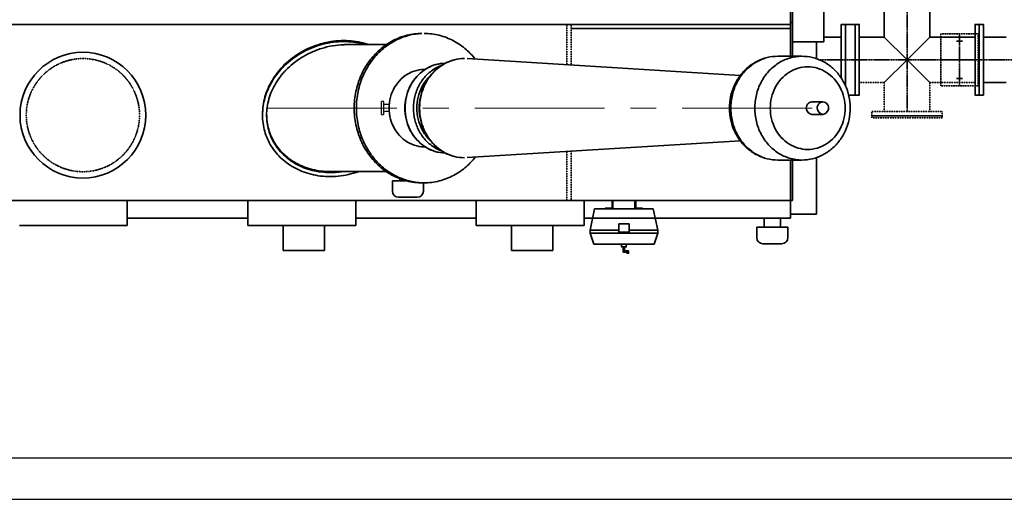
# Model space of a CAD drawing. Header units: inches. Extents: x -341304 to 31571016, y -692717 to 2132253.
# Tile 120 of 256: x 457621 to 462364, y -294352 to -292040. Entities that reach past the tile are written whole.
import ezdxf

# ---------------------------------------------------------------- set-up
doc = ezdxf.new("R2010")
doc.units = ezdxf.units.IN
doc.header["$MEASUREMENT"] = 0
for name, pattern in [('ACISOWELD', [3, 2, -1]), ('CENTER', [2, 1.25, -0.25, 0.25, -0.25]), ('DASHED', [0.75, 0.5, -0.25]), ('HIDDEN', [0.375, 0.25, -0.125])]:
    doc.linetypes.add(name, pattern=pattern)

# ---------------------------------------------------------------- blocks, each defined once
blk = doc.blocks.new('tyyyy')
at = {"color": 230, "linetype": 'CENTER', "lineweight": 35}
for p, q in [((-1264815, 585232.4), (-1264815, 586719.2)), ((-1264562, 585607.4), (-1264562, 585357.4)), ((-1265237.6, 585482.4), (-1263865.9, 585482.4)), ((-1264472, 585482.4), (-1264652, 585482.4))]:
    blk.add_line(p, q, dxfattribs=at)
at = {"color": 230, "linetype": 'Continuous', "lineweight": 35}
for p, q in [((-1265376, 585499.8), (-1265376, 586374.9)), ((-1265366, 586368.3), (-1265366, 585499.8)), ((-1265216, 585568.2), (-1265216, 586068.2)), ((-1265376, 585652.2), (-1273386, 585652.2)), ((-1265376, 585632.7), (-1266433.7, 585632.7)), ((-1265376, 585662.2), (-1265366, 585662.2)), ((-1267319.8, 585555.2), (-1267518.3, 585555.2)), ((-1265366, 585568.2), (-1265216, 585568.2)), ((-1265251, 585568.2), (-1265251, 585487.5)), ((-1265437.3, 585499.4), (-1265321.7, 585500.1)), ((-1266934.5, 585487.8), (-1265618.3, 585406.7)), ((-1267141.2, 585435.5), (-1267135.5, 585435.5)), ((-1265273.2, 585279.2), (-1265220.4, 585279.2)), ((-1267919.8, 585219.6), (-1267918.2, 585251.3)), ((-1267919.8, 585215.1), (-1267918.2, 585246.8)), ((-1267918.2, 585246.8), (-1267918.2, 585251.3)), ((-1267899.8, 585215.1), (-1267898.3, 585244.8)), ((-1265273.2, 585219.2), (-1265220.4, 585219.2)), ((-1267141.2, 585063), (-1267135.5, 585063)), ((-1266934.5, 585010.7), (-1265618.5, 585091.8)), ((-1265437.4, 584999.2), (-1265321.8, 584999.2)), ((-1265376, 584718.7), (-1265376, 584999.2)), ((-1265366, 584999.2), (-1265366, 584804.2)), ((-1265251, 585011), (-1265251, 584738.2)), ((-1267319.8, 584943.2), (-1267593.4, 584943.2)), ((-1265376, 584804.2), (-1269306.8, 584804.2)), ((-1268571, 584683.7), (-1268571, 584804.2)), ((-1267991, 584683.7), (-1267991, 584804.2)), ((-1267471, 584683.7), (-1267471, 584804.2)), ((-1266891, 584683.7), (-1266891, 584804.2)), ((-1266371, 584683.7), (-1266371, 584804.2)), ((-1265376, 584738.2), (-1265251, 584738.2)), ((-1268571, 584683.7), (-1269091, 584683.7)), ((-1267991, 584718.7), (-1268571, 584718.7)), ((-1267471, 584683.7), (-1267991, 584683.7)), ((-1267821, 584683.7), (-1267821, 584563.7)), ((-1267621, 584683.7), (-1267621, 584563.7)), ((-1266891, 584718.7), (-1267471, 584718.7)), ((-1266371, 584683.7), (-1266891, 584683.7)), ((-1266721, 584683.7), (-1266721, 584563.7)), ((-1266521, 584683.7), (-1266521, 584563.7)), ((-1265376, 584718.7), (-1266371, 584718.7)), ((-1267621, 584563.7), (-1267821, 584563.7)), ((-1266521, 584563.7), (-1266721, 584563.7))]:
    blk.add_line(p, q, dxfattribs=at)
at = {"color": 230, "lineweight": 35}
for p, q in [((-1264924.6, 585592), (-1264924.6, 586095.9)), ((-1264705.5, 585592), (-1264705.5, 586095.9)), ((-1265132, 585592), (-1265216, 585592)), ((-1265045, 585592), (-1264924.6, 585592)), ((-1264924.6, 585592), (-1264815, 585482.4)), ((-1264705.5, 585592), (-1264815, 585482.4)), ((-1264487, 585592), (-1264705.5, 585592)), ((-1264562, 585587.4), (-1264562, 585557.4)), ((-1264447, 585592), (-1264337, 585592)), ((-1264577, 585572.4), (-1264547, 585572.4)), ((-1264815, 585482.4), (-1264924.6, 585372.9)), ((-1264815, 585482.4), (-1264705.5, 585372.9)), ((-1264562, 585407.4), (-1264562, 585377.4)), ((-1264577, 585392.4), (-1264547, 585392.4)), ((-1264447, 585372.9), (-1264337, 585372.9)), ((-1267229.1, 584899.5), (-1267294.4, 584899.5)), ((-1267294.4, 584849.8), (-1267294.4, 584899.5)), ((-1267258.6, 584899.5), (-1267258.6, 584909.1)), ((-1267144.4, 584849.8), (-1267144.4, 584889.3)), ((-1267174.4, 584819.8), (-1267264.4, 584819.8)), ((-1266235.9, 584767.1), (-1266235.9, 584804.2)), ((-1266232, 584763.3), (-1266232, 584804.2)), ((-1266125.5, 584763.3), (-1266125.5, 584804.2)), ((-1266121.7, 584767.1), (-1266121.7, 584804.2)), ((-1265376, 584804.2), (-1265366, 584804.2)), ((-1266320.3, 584763.3), (-1266341.8, 584660.7)), ((-1266320.3, 584763.3), (-1266037.2, 584763.3)), ((-1266268.6, 584763.3), (-1266268.6, 584767.1)), ((-1266268.6, 584767.1), (-1266235.9, 584767.1)), ((-1266089, 584767.1), (-1266121.7, 584767.1)), ((-1266089, 584763.3), (-1266089, 584767.1)), ((-1266037.2, 584763.3), (-1266015.7, 584660.7)), ((-1265503.1, 584675), (-1265503.1, 584718.7)), ((-1265503.1, 584718.7), (-1265424.8, 584718.7)), ((-1265424.8, 584675), (-1265424.8, 584718.7)), ((-1266341.8, 584660.7), (-1266203.4, 584660.7)), ((-1266341.8, 584660.7), (-1266341.8, 584647.1)), ((-1266341.8, 584647.1), (-1266015.7, 584647.1)), ((-1266341.8, 584647.1), (-1266324.3, 584593.8)), ((-1266154.2, 584660.7), (-1266015.7, 584660.7)), ((-1266015.7, 584647.1), (-1266033.3, 584593.8)), ((-1266015.7, 584660.7), (-1266015.7, 584647.1)), ((-1265389, 584675), (-1265538.9, 584675)), ((-1265538.9, 584625.3), (-1265538.9, 584675)), ((-1265389, 584625.3), (-1265389, 584675)), ((-1266324.3, 584593.8), (-1266033.3, 584593.8)), ((-1265419, 584595.3), (-1265508.9, 584595.3))]:
    blk.add_line(p, q, dxfattribs=at)
at = {"color": 230, "linetype": 'HIDDEN', "lineweight": 35, "ltscale": 0.5}
for p, q in [((-1266453.2, 585652.2), (-1266453.2, 585458.1)), ((-1266433.7, 585652.2), (-1266433.7, 585456.9)), ((-1264924.6, 585372.9), (-1265045, 585372.9)), ((-1264924.6, 585232.4), (-1264924.6, 585372.9)), ((-1264705.5, 585372.9), (-1264487, 585372.9)), ((-1264705.5, 585372.9), (-1264705.5, 585232.4)), ((-1266453.2, 585040.3), (-1266453.2, 584804.2)), ((-1266433.7, 585041.5), (-1266433.7, 584804.2))]:
    blk.add_line(p, q, dxfattribs=at)
at = {"color": 230, "linetype": 'ACISOWELD', "lineweight": 30}
for p, q in [((-1267313.6, 585266.7), (-1267335.5, 585266.8)), ((-1267313.6, 585232.3), (-1267335.5, 585232.2))]:
    blk.add_line(p, q, dxfattribs=at)
at = {"color": 230, "linetype": 'CENTER', "lineweight": 13, "ltscale": 500}
blk.add_line((-1267897.7, 585249.5), (-1265220.4, 585249.5), dxfattribs=at)
at = {"color": 230, "ltscale": 100}
for p, q in [((-1274702.3, 583563.7), (-1263886.6, 583563.7)), ((-1274902.3, 583363.7), (-1264086.6, 583363.7))]:
    blk.add_line(p, q, dxfattribs=at)
at = {"color": 230, "lineweight": 35}
for points in [[(-1265132, 585394.5), (-1265132, 585652.4), (-1265112, 585652.4), (-1265112, 585358.4)], [(-1265112, 585358.4), (-1265112, 585652.4), (-1265065, 585652.4), (-1265065, 585312.4), (-1265096.2, 585312.4)], [(-1266175.5, 584554.6), (-1266182.1, 584554.6), (-1266182.1, 584580), (-1266175.5, 584580), (-1266175.5, 584561.2)], [(-1266175.5, 584561.2), (-1266156.7, 584561.2), (-1266156.7, 584554.6), (-1266182.1, 584554.6), (-1266182.1, 584561.2)]]:
    blk.add_lwpolyline(points, dxfattribs=at)
for points in [[(-1265065, 585652.4), (-1265045, 585652.4), (-1265045, 585312.4), (-1265065, 585312.4)], [(-1264467, 585652.4), (-1264487, 585652.4), (-1264487, 585312.4), (-1264467, 585312.4)], [(-1264467, 585652.4), (-1264447, 585652.4), (-1264447, 585312.4), (-1264467, 585312.4)], [(-1266203.4, 584691), (-1266154.2, 584691), (-1266154.2, 584651.2), (-1266203.4, 584651.2)], [(-1266190.4, 584593.8), (-1266167.2, 584593.8), (-1266167.2, 584580), (-1266190.4, 584580)], [(-1266163.2, 584554.6), (-1266156.7, 584554.6), (-1266156.7, 584550), (-1266163.2, 584550)]]:
    blk.add_lwpolyline(points, close=True, dxfattribs=at)
at = {"color": 230, "linetype": 'DASHED', "lineweight": 35}
blk.add_lwpolyline([(-1264472, 585607.4), (-1264652, 585607.4), (-1264652, 585357.4), (-1264472, 585357.4)], close=True, dxfattribs=at)
at = {"color": 230, "linetype": 'ACISOWELD', "lineweight": 30, "flags": 128}
blk.add_lwpolyline([(-1267335.5, 585281.2), (-1267348.7, 585281.2), (-1267348.7, 585217.8), (-1267335.5, 585217.8)], close=True, dxfattribs=at)
at = {"color": 230, "linetype": 'HIDDEN', "lineweight": 35, "ltscale": 0.5}
for points in [[(-1264985, 585232.4), (-1264985, 585212.4), (-1264645, 585212.4), (-1264645, 585232.4)], [(-1264985, 585212.4), (-1264985, 585202.4), (-1264645, 585202.4), (-1264645, 585212.4)]]:
    blk.add_lwpolyline(points, close=True, dxfattribs=at)
at = {"color": 230, "lineweight": 35}
blk.add_circle((-1268785, 585215.4), 303, dxfattribs=at)
at = {"color": 230, "linetype": 'HIDDEN', "lineweight": 35, "ltscale": 0.5}
blk.add_circle((-1268785, 585215.4), 272.7, dxfattribs=at)
at = {"color": 230, "lineweight": 35}
for centre, start, end in [((-1267264.4, 584849.8), 180, 270), ((-1267174.4, 584849.8), 270, 0), ((-1265508.9, 584625.3), 180, 270), ((-1265419, 584625.3), 270, 0)]:
    blk.add_arc(centre, 30, start, end, dxfattribs=at)
at = {"color": 230, "linetype": 'Continuous', "lineweight": 35}
for points, start_tangent, end_tangent in [([(-1267151.7, 585609.2), (-1267224.3, 585600.2), (-1267293.3, 585573.6), (-1267355.2, 585530.7), (-1267406.8, 585473.7), (-1267445.7, 585405.4), (-1267469.8, 585329.3), (-1267478, 585249.2), (-1267469.8, 585169.1), (-1267445.7, 585093), (-1267406.8, 585024.8), (-1267355.2, 584967.8), (-1267293.3, 584924.9), (-1267224.3, 584898.3), (-1267151.7, 584889.2)], (-1, 0), (1, 0)), ([(-1267151.6, 585609), (-1267213.8, 585600.2), (-1267282.7, 585573.6), (-1267344.6, 585530.7), (-1267396.3, 585473.7), (-1267435.1, 585405.4), (-1267459.3, 585329.3), (-1267467.4, 585249.2), (-1267459.3, 585169.1), (-1267435.1, 585093), (-1267396.3, 585024.8), (-1267344.6, 584967.8), (-1267282.7, 584924.9), (-1267213.8, 584898.3), (-1267151.6, 584889.4)], (-0.999366, -0.03561), (0.999366, -0.03561)), ([(-1267141.2, 585609.2), (-1267068.6, 585600.2), (-1266999.6, 585573.6), (-1266937.8, 585530.7), (-1266895.7, 585486.3)], (1, 0), (0.621519, -0.783399)), ([(-1267918.2, 585251.3), (-1267910.8, 585292.6), (-1267897.6, 585333.9), (-1267878.2, 585374.5), (-1267853, 585413.5), (-1267821.9, 585450.1), (-1267785.5, 585483.4), (-1267744.4, 585512.5), (-1267699.6, 585536.6), (-1267652.1, 585555.1), (-1267603, 585567.6), (-1267553.6, 585573.9), (-1267504.9, 585574.1), (-1267458.1, 585568.4), (-1267413.8, 585557.2), (-1267410.3, 585556.1)], (0.106618, 0.9943), (0.948738, -0.316064)), ([(-1267917.7, 585251.1), (-1267910.8, 585288.1), (-1267897.6, 585329.4), (-1267878.2, 585370), (-1267853, 585409), (-1267821.9, 585445.6), (-1267785.5, 585478.9), (-1267744.4, 585508), (-1267699.6, 585532.2), (-1267652.1, 585550.6), (-1267603, 585563.1), (-1267553.6, 585569.4), (-1267504.9, 585569.6), (-1267458.1, 585563.9), (-1267425.3, 585556.2)], (0.121113, 0.992639), (0.961896, -0.273415)), ([(-1267688.4, 585515.8), (-1267636.3, 585536.6), (-1267582.3, 585549.8), (-1267528.1, 585555.1), (-1267518.2, 585555.2)], (0.899862, 0.436175), (1, -0.000145)), ([(-1267746.5, 585483.3), (-1267733.7, 585491.6), (-1267733.2, 585491.9)], (0.828708, 0.559681), (0.850736, 0.525593)), ([(-1267733.2, 585491.9), (-1267718.3, 585500.7)], (0.850736, 0.525593), (0.873093, 0.487553)), ([(-1267718.3, 585500.7), (-1267688.4, 585515.8)], (0.873093, 0.487553), (0.911171, 0.412029)), ([(-1265437.4, 585499.2), (-1265488.8, 585493.1), (-1265537.9, 585474.8), (-1265582.4, 585445.1), (-1265619.6, 585405.4), (-1265647.6, 585357.5), (-1265664.9, 585304), (-1265670.5, 585247.7), (-1265664.3, 585191.7), (-1265646.6, 585138.8), (-1265618.5, 585091.6), (-1265581.5, 585052.6), (-1265537.4, 585023.4), (-1265488.7, 585005.3), (-1265437.4, 584999.2)], (-1, 0), (1, 0)), ([(-1265499.9, 585489.5), (-1265550.7, 585465.7), (-1265597.6, 585426), (-1265633.6, 585374.2), (-1265656.3, 585313.9), (-1265664, 585249.2), (-1265656.3, 585184.5), (-1265633.6, 585124.2), (-1265597.6, 585072.5), (-1265550.7, 585032.7), (-1265499.9, 585008.9)], (-0.953428, -0.30162), (0.953472, -0.301482)), ([(-1265321.8, 585499.2), (-1265380.4, 585490.7), (-1265435.1, 585465.7), (-1265482, 585426), (-1265518, 585374.2), (-1265540.6, 585313.9), (-1265548.3, 585249.2), (-1265540.6, 585184.5), (-1265518, 585124.2), (-1265482, 585072.5), (-1265435.1, 585032.7), (-1265380.4, 585007.8), (-1265321.8, 584999.2)], (-1, 0), (1, 0)), ([(-1265321.8, 584999.2), (-1265270.4, 585005.4), (-1265221.2, 585023.6), (-1265176.8, 585053.4), (-1265139.6, 585093.1), (-1265111.6, 585141), (-1265094.3, 585194.5), (-1265088.6, 585250.7), (-1265094.9, 585306.8), (-1265112.6, 585359.7), (-1265140.7, 585406.8), (-1265177.7, 585445.9), (-1265221.7, 585475.1), (-1265270.5, 585493.1), (-1265321.8, 585499.2)], (1, 0), (-1, 0)), ([(-1267809.8, 585429.7), (-1267807.3, 585432.3), (-1267772.7, 585463.9), (-1267746.5, 585483.3)], (0.686581, 0.727053), (0.828708, 0.559681)), ([(-1267057, 585455), (-1267094.9, 585436.5), (-1267135.5, 585402.1), (-1267166.6, 585357.3), (-1267186.2, 585305.2), (-1267192.9, 585249.2), (-1267186.2, 585193.3), (-1267166.6, 585141.1), (-1267135.5, 585096.3), (-1267094.9, 585062), (-1267057, 585043.4)], (-0.942265, -0.334869), (0.942248, -0.334916)), ([(-1266946.7, 585488.2), (-1266995.1, 585482.2), (-1267041.1, 585464.6), (-1267082.5, 585436.2), (-1267117.1, 585398.3), (-1267143.1, 585352.9), (-1267159.2, 585302.3), (-1267164.7, 585249), (-1267159.1, 585195.7), (-1267142.9, 585145.2), (-1267116.9, 585099.9), (-1267082.3, 585062.2), (-1267041, 585033.8), (-1266995.1, 585016.2), (-1266946.7, 585010.3)], (-1, 0), (1, 0)), ([(-1266999.8, 585480.8), (-1267002.6, 585480), (-1267054.8, 585456.2), (-1267099.7, 585418.2), (-1267134.1, 585368.7), (-1267155.7, 585311.1), (-1267163.1, 585249.2), (-1267155.7, 585187.4), (-1267134.1, 585129.8), (-1267099.7, 585080.3), (-1267054.8, 585042.3), (-1267002.6, 585018.4), (-1266999.8, 585017.7)], (-0.963059, -0.26929), (0.963068, -0.269259)), ([(-1267040, 585465.4), (-1267087.9, 585458.1), (-1267135.1, 585436.5)], (-0.999865, -0.01641), (-0.843383, -0.537312)), ([(-1267039.9, 585465.4), (-1267084.1, 585459.2), (-1267128.5, 585440.8)], (-0.999881, -0.015443), (-0.866535, -0.499116)), ([(-1265293.4, 585448.4), (-1265340.1, 585441.6), (-1265383.6, 585421.7), (-1265421, 585390), (-1265449.6, 585348.8), (-1265467.7, 585300.8), (-1265473.8, 585249.2), (-1265467.7, 585197.7), (-1265449.6, 585149.7), (-1265421, 585108.4), (-1265383.6, 585076.8), (-1265340.1, 585056.9), (-1265293.4, 585050.1)], (-1, 0), (1, 0)), ([(-1265293.4, 585448.4), (-1265246.7, 585441.6), (-1265203.1, 585421.7), (-1265165.8, 585390), (-1265137.1, 585348.8), (-1265119, 585300.8), (-1265112.9, 585249.2), (-1265119, 585197.7), (-1265137.1, 585149.7), (-1265165.8, 585108.4), (-1265203.1, 585076.8), (-1265246.7, 585056.9), (-1265293.4, 585050.1)], (1, 0), (-1, 0)), ([(-1267898.3, 585244.8), (-1267891.4, 585283.5), (-1267878.9, 585322.4), (-1267860.7, 585360.7), (-1267836.8, 585397.6), (-1267833.4, 585402)], (0.106218, 0.994343), (0.60911, 0.793086)), ([(-1267833.4, 585402), (-1267824.9, 585412.7)], (0.60911, 0.793086), (0.639422, 0.768856)), ([(-1267824.9, 585412.7), (-1267809.8, 585429.7)], (0.639422, 0.768856), (0.686581, 0.727053)), ([(-1267141.2, 585435.5), (-1267188.7, 585427.9), (-1267232.4, 585405.9), (-1267268.7, 585371.2), (-1267294.7, 585326.6), (-1267308.2, 585275.7), (-1267308.2, 585222.7), (-1267294.7, 585171.9), (-1267268.7, 585127.3), (-1267232.4, 585092.6), (-1267188.7, 585070.6), (-1267141.2, 585063)], (-1, 0), (1, 0)), ([(-1267139.8, 585433.7), (-1267167.5, 585411.2), (-1267199, 585372.1), (-1267221.1, 585325.9), (-1267232.4, 585275.2), (-1267232.4, 585223), (-1267221, 585172.3), (-1267198.9, 585126.2), (-1267167.4, 585087.2), (-1267139.8, 585064.8)], (-0.829929, -0.557869), (0.829925, -0.557875)), ([(-1267139.5, 585433.6), (-1267175.7, 585402.1), (-1267206.9, 585357.3), (-1267226.4, 585305.2), (-1267233.1, 585249.2), (-1267226.4, 585193.3), (-1267206.9, 585141.1), (-1267175.7, 585096.3), (-1267139.5, 585064.9)], (-0.828366, -0.560187), (0.828366, -0.560187)), ([(-1267117.8, 585398.6), (-1267122.6, 585393.6), (-1267152, 585351.3), (-1267170.4, 585302.1), (-1267176.7, 585249.2), (-1267170.4, 585196.4), (-1267152, 585147.2), (-1267122.6, 585104.9), (-1267117.7, 585099.8)], (-0.697862, -0.716232), (0.698226, -0.715877)), ([(-1267128.5, 585440.8), (-1267139.8, 585433.7)], (-0.866535, -0.499116), (-0.829929, -0.557869)), ([(-1267135.1, 585436.5), (-1267139.5, 585433.6)], (-0.843383, -0.537312), (-0.828366, -0.560187)), ([(-1265273.2, 585279.2), (-1265294.5, 585267.9), (-1265299.7, 585242.6), (-1265273.2, 585219.2)], (-1, 0), (1, 0)), ([(-1265220.4, 585279.2), (-1265241.6, 585267.9), (-1265246.9, 585242.6), (-1265220.4, 585219.2)], (-1, 0), (1, 0)), ([(-1265220.4, 585279.2), (-1265199.1, 585267.9), (-1265193.9, 585242.6), (-1265220.4, 585219.2)], (1, 0), (-1, 0)), ([(-1267458.8, 584942.3), (-1267469.2, 584938.9), (-1267518.3, 584926.4), (-1267567.7, 584920.1), (-1267616.3, 584919.9), (-1267663.2, 584925.6), (-1267707.5, 584936.8), (-1267748.5, 584953), (-1267785.8, 584973.6), (-1267819.1, 584998.3), (-1267847.9, 585026.5), (-1267872.2, 585057.8), (-1267891.7, 585091.7), (-1267906.3, 585128.1), (-1267915.7, 585166.2), (-1267919.7, 585205.9), (-1267919.9, 585215.1)], (-0.944056, -0.329785), (0.000012, 1)), ([(-1267918.2, 585246.8), (-1267917.7, 585251.1)], (0.106618, 0.9943), (0.121113, 0.992639)), ([(-1267539.1, 584942.7), (-1267569, 584939.5), (-1267615.1, 584939.4), (-1267659.4, 584944.8), (-1267701.2, 584955.3), (-1267739.8, 584970.5), (-1267774.8, 584989.9), (-1267805.9, 585013), (-1267832.8, 585039.3), (-1267855.5, 585068.4), (-1267873.7, 585100.1), (-1267887.2, 585133.9), (-1267896, 585169.5), (-1267899.7, 585206.5), (-1267899.9, 585215.1)], (-0.989761, -0.142738), (-0.000293, 1)), ([(-1267593.5, 584943.2), (-1267615.1, 584943.9), (-1267659.4, 584949.3), (-1267701.2, 584959.8), (-1267739.8, 584975), (-1267774.8, 584994.4), (-1267805.9, 585017.5), (-1267832.8, 585043.7), (-1267855.5, 585072.9), (-1267873.7, 585104.6), (-1267887.2, 585138.4), (-1267896, 585174), (-1267899.7, 585211), (-1267899.8, 585215.1)], (-1, 0.000122), (-0.016701, 0.999861)), ([(-1267139.8, 585064.8), (-1267128.4, 585057.7)], (0.829925, -0.557875), (0.866685, -0.498856)), ([(-1267139.5, 585064.9), (-1267135.1, 585062)], (0.828366, -0.560187), (0.843383, -0.537312)), ([(-1267135.1, 585062), (-1267087.9, 585040.4), (-1267040.1, 585033)], (0.843383, -0.537312), (0.999861, -0.016698)), ([(-1267128.4, 585057.7), (-1267084.1, 585039.3), (-1267039.9, 585033)], (0.866685, -0.498856), (0.999877, -0.01571)), ([(-1266895.7, 585012.1), (-1266937.8, 584967.8), (-1266999.6, 584924.9), (-1267068.6, 584898.3), (-1267141.2, 584889.2)], (-0.621519, -0.783399), (-1, 0)), ([(-1267151.6, 584889.4), (-1267141.2, 584889.2)], (0.999366, -0.03561), (1, 0)), ([(-1267151.6, 584889.4), (-1267141.2, 584889.2)], (0.999366, -0.03561), (1, 0))]:
    blk.add_spline(points, degree=3, dxfattribs=dict(at, start_tangent=start_tangent, end_tangent=end_tangent))
blk = doc.blocks.new('GT REV-02')
at = {"color": 7}
blk.add_blockref('tyyyy', (293560.3, -564041.7), dxfattribs=at)

msp = doc.modelspace()

# ---------------------------------------------------------------- block references
at = {"color": 230}
msp.add_blockref('GT REV-02', (1433150.1, -313674.2, 96251.3), dxfattribs=at)

doc.saveas('drawing.dxf')
